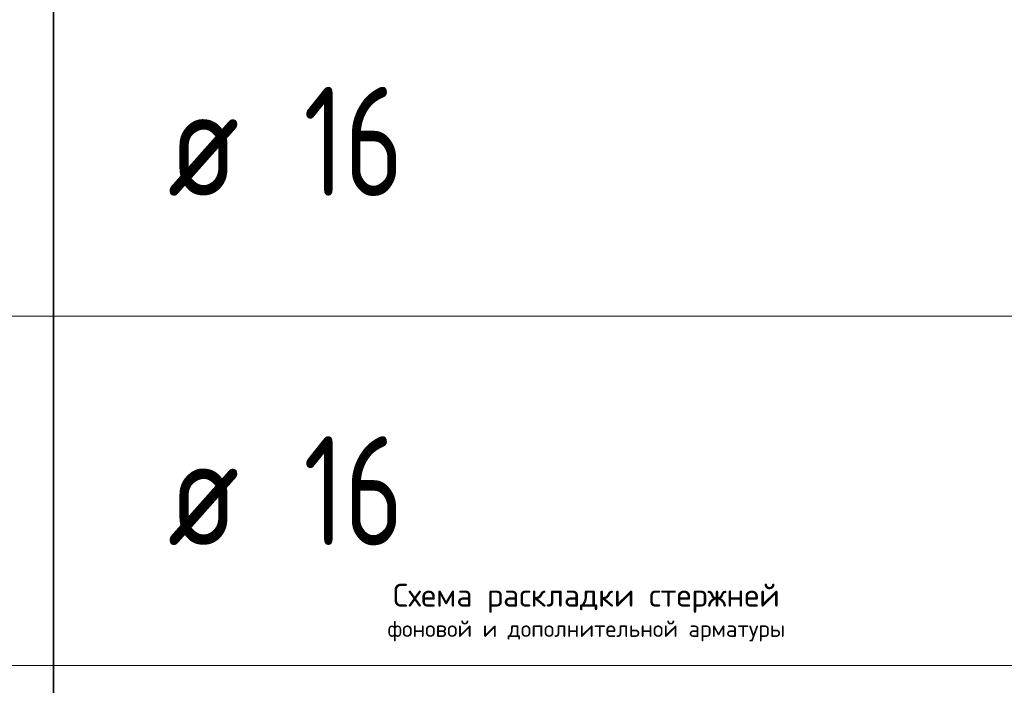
# Model space of a CAD drawing. Header units: metres. Extents: x -38 to 107, y -15 to 21.
# Tile 206 of 254: x 75.34 to 77.6, y 8.43 to 9.95. Entities that reach past the tile are written whole.
import ezdxf

# ---------------------------------------------------------------- set-up
doc = ezdxf.new("R2010")
doc.units = ezdxf.units.M
doc.layers.add('XR$5$Текст_ примечание', color=7, linetype='Continuous', lineweight=13)
doc.styles.add('ISOCPEUR', font='txt')

msp = doc.modelspace()

# ---------------------------------------------------------------- linework, layer by layer
at = {"layer": 'XR$5$Текст_ примечание', "color": 7, "linetype": 'Continuous', "lineweight": 35, "transparency": 33554687}
for p, q in [((75.4198, 10.0717), (75.4198, 9.2717)), ((75.4198, 9.2717), (75.4198, 8.4717)), ((75.4198, 8.4717), (75.4198, 7.6717))]:
    msp.add_line(p, q, dxfattribs=at)
at = {"layer": 'XR$5$Текст_ примечание', "color": 7, "linetype": 'Continuous', "lineweight": 13, "transparency": 33554687}
for p, q in [((86.4198, 9.2717), (67.9198, 9.2717)), ((86.4198, 8.4717), (67.9198, 8.4717))]:
    msp.add_line(p, q, dxfattribs=at)

# ---------------------------------------------------------------- texts
at = {"color": 7, "linetype": 'Continuous', "lineweight": 13, "transparency": 33554687, "insert": (76.6412, 8.6589), "char_height": 0.0525, "width": 1.232044, "attachment_point": 2, "line_spacing_factor": 0.963855}
msp.add_mtext('\\A1;{\\fISOCPEUR|i0|b0;\\H0.052500;\\W1.000000;\\C7;Схема раскладки стержней}\\P{\\fISOCPEUR|i0|b0;\\H0.037500;\\W1.000000;\\C7;фоновой и дополнительной арматуры}\\P', dxfattribs=at)
msp.add_mtext('\\A1;{\\fISOCPEUR|i0|b0;\\H0.052500;\\W1.000000;\\C7;Схема раскладки стержней}\\P{\\fISOCPEUR|i0|b0;\\H0.037500;\\W1.000000;\\C7;фоновой и дополнительной арматуры}\\P', dxfattribs=at)
msp.add_mtext('\\A1;{\\fISOCPEUR|i0|b0;\\H0.052500;\\W1.000000;\\C7;Схема раскладки стержней}\\P{\\fISOCPEUR|i0|b0;\\H0.037500;\\W1.000000;\\C7;фоновой и дополнительной арматуры}\\P', dxfattribs=at)
at = {"layer": 'XR$5$Текст_ примечание', "color": 7, "linetype": 'Continuous', "lineweight": 35, "transparency": 33554687, "char_height": 0.25, "attachment_point": 7, "style": 'ISOCPEUR'}
for s, insert, width in [('\\W0.75;16', (75.9925, 9.5467), 0.393567), ('\\W0.82;ø', (75.6817, 9.5467), 0.327205), ('\\W0.75;16', (75.9925, 8.7467), 0.393567), ('\\W0.82;ø', (75.6817, 8.7467), 0.327205)]:
    msp.add_mtext(s, dxfattribs=dict(at, insert=insert, width=width))

doc.saveas('drawing.dxf')
